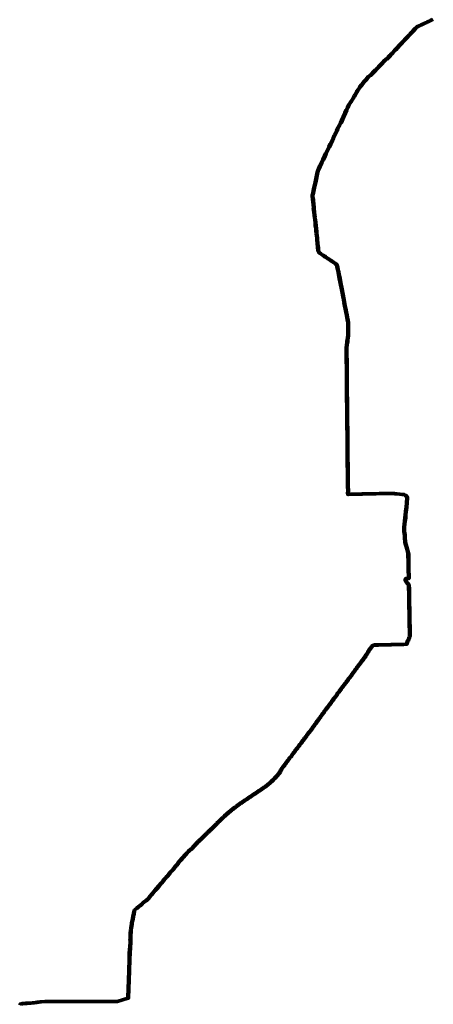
# Model space of a CAD drawing. Extents: x 73120 to 113741, y 434688 to 489241.
# Tile 5 of 256: x 92791 to 98516, y 448326 to 461965. Entities that reach past the tile are written whole.
import ezdxf

# ---------------------------------------------------------------- set-up
doc = ezdxf.new("R2010")
doc.units = 0
doc.header["$LTSCALE"] = 0.5
doc.layers.add('B-WE-OG-INFO_EIS VOORZORGSMAATREGEL-GV', color=7, linetype='Continuous', lineweight=70, true_color=0xfa194b)

msp = doc.modelspace()

# ---------------------------------------------------------------- linework, layer by layer
at = {"layer": 'B-WE-OG-INFO_EIS VOORZORGSMAATREGEL-GV', "flags": 128}
for points in [[(92791, 448326), (92791, 448326), (92797, 448331), (92798, 448331), (92804, 448334), (92804, 448334), (92808, 448336), (92808, 448336), (92811, 448337), (92812, 448337), (92816, 448338), (92821, 448339), (92822, 448339), (92830, 448341), (92831, 448341), (92837, 448341), (92869, 448344), (92869, 448344), (92882, 448345), (92888, 448345), (92888, 448345), (92916, 448347), (92916, 448347), (92943, 448349), (92969, 448351), (92988, 448353), (93010, 448356), (93017, 448358), (93017, 448358), (93029, 448359), (93053, 448362), (93053, 448362), (93073, 448364), (93074, 448364), (93087, 448364), (93091, 448365), (93141, 448370), (93142, 448370), (93297, 448371), (93297, 448371), (93310, 448371), (93352, 448371), (93390, 448371), (93390, 448371), (93478, 448371), (93478, 448371), (93492, 448370), (93893, 448371), (93893, 448371), (93902, 448370), (94082, 448369), (94082, 448369), (94109, 448369), (94116, 448369), (94142, 448369), (94287, 448415), (94288, 448419), (94300, 448789), (94304, 448952), (94304, 448956), (94304, 448957), (94308, 449035), (94318, 449184), (94318, 449199), (94318, 449202), (94318, 449203), (94317, 449211), (94317, 449211), (94318, 449239), (94318, 449239), (94319, 449264), (94320, 449294), (94320, 449294), (94321, 449302), (94322, 449318), (94322, 449318), (94325, 449345), (94326, 449362), (94327, 449374), (94328, 449383), (94328, 449383), (94337, 449439), (94337, 449440), (94337, 449442), (94340, 449455), (94340, 449455), (94344, 449474), (94346, 449486), (94346, 449486), (94356, 449539), (94358, 449549), (94358, 449549), (94361, 449561), (94361, 449565), (94361, 449565), (94364, 449578), (94371, 449619), (94371, 449619), (94373, 449624), (94373, 449626), (94387, 449644), (94388, 449645), (94410, 449663), (94411, 449663), (94415, 449666), (94415, 449667), (94419, 449670), (94431, 449680), (94455, 449700), (94455, 449700), (94484, 449724), (94509, 449745), (94509, 449745), (94538, 449770), (94568, 449795), (94589, 449820), (94589, 449820), (94609, 449843), (94609, 449843), (94611, 449846), (94629, 449868), (94645, 449887), (94646, 449887), (94659, 449903), (94686, 449935), (94686, 449935), (94713, 449966), (94748, 450008), (94748, 450008), (94779, 450045), (94816, 450089), (94817, 450090), (94819, 450092), (94826, 450100), (94827, 450102), (94827, 450102), (94860, 450141), (94860, 450141), (94891, 450177), (94919, 450210), (94939, 450234), (94956, 450254), (94956, 450254), (94982, 450285), (95009, 450318), (95009, 450318), (95032, 450345), (95032, 450345), (95050, 450366), (95076, 450396), (95076, 450396), (95107, 450431), (95107, 450431), (95127, 450452), (95135, 450460), (95135, 450460), (95144, 450468), (95144, 450468), (95146, 450470), (95146, 450470), (95149, 450472), (95149, 450473), (95151, 450474), (95152, 450474), (95154, 450476), (95155, 450476), (95161, 450479), (95161, 450479), (95162, 450479), (95164, 450480), (95166, 450481), (95168, 450482), (95169, 450483), (95170, 450485), (95172, 450486), (95173, 450488), (95174, 450489), (95178, 450493), (95180, 450496), (95180, 450496), (95183, 450500), (95183, 450500), (95186, 450503), (95186, 450503), (95189, 450507), (95189, 450507), (95192, 450511), (95192, 450511), (95195, 450515), (95195, 450515), (95199, 450519), (95199, 450519), (95202, 450522), (95202, 450522), (95205, 450526), (95205, 450526), (95209, 450530), (95209, 450530), (95212, 450534), (95212, 450534), (95215, 450537), (95215, 450537), (95219, 450541), (95219, 450541), (95222, 450545), (95222, 450545), (95226, 450548), (95226, 450548), (95229, 450552), (95229, 450552), (95233, 450556), (95233, 450556), (95236, 450559), (95236, 450559), (95240, 450563), (95240, 450563), (95243, 450566), (95243, 450566), (95247, 450570), (95247, 450570), (95250, 450573), (95250, 450573), (95254, 450577), (95257, 450580), (95257, 450580), (95261, 450584), (95264, 450587), (95268, 450591), (95272, 450594), (95272, 450594), (95275, 450598), (95275, 450598), (95279, 450601), (95279, 450601), (95282, 450604), (95286, 450608), (95290, 450611), (95293, 450615), (95293, 450615), (95297, 450618), (95300, 450622), (95304, 450625), (95304, 450625), (95307, 450629), (95311, 450632), (95315, 450636), (95318, 450639), (95322, 450643), (95325, 450646), (95325, 450646), (95329, 450650), (95329, 450650), (95333, 450653), (95336, 450657), (95340, 450660), (95340, 450660), (95343, 450664), (95343, 450664), (95347, 450667), (95351, 450671), (95351, 450671), (95354, 450674), (95358, 450678), (95361, 450681), (95361, 450681), (95365, 450685), (95369, 450688), (95372, 450692), (95376, 450695), (95376, 450695), (95379, 450699), (95383, 450702), (95387, 450706), (95390, 450709), (95394, 450713), (95394, 450713), (95397, 450716), (95401, 450720), (95405, 450723), (95408, 450727), (95412, 450730), (95415, 450734), (95415, 450734), (95419, 450737), (95422, 450741), (95422, 450741), (95426, 450744), (95430, 450748), (95433, 450751), (95437, 450755), (95440, 450758), (95444, 450761), (95444, 450761), (95447, 450765), (95447, 450765), (95451, 450768), (95455, 450772), (95455, 450772), (95458, 450775), (95462, 450779), (95462, 450779), (95465, 450782), (95469, 450786), (95472, 450789), (95476, 450793), (95476, 450793), (95479, 450796), (95479, 450796), (95483, 450800), (95487, 450803), (95490, 450806), (95494, 450810), (95496, 450812), (95496, 450812), (95509, 450825), (95510, 450826), (95511, 450827), (95513, 450828), (95514, 450830), (95516, 450832), (95516, 450832), (95516, 450833), (95517, 450834), (95517, 450834), (95518, 450836), (95519, 450836), (95520, 450837), (95520, 450837), (95521, 450839), (95521, 450839), (95522, 450839), (95531, 450848), (95531, 450848), (95534, 450851), (95538, 450855), (95542, 450859), (95546, 450863), (95550, 450867), (95550, 450867), (95555, 450871), (95559, 450875), (95559, 450875), (95563, 450879), (95567, 450883), (95572, 450888), (95572, 450888), (95576, 450892), (95580, 450896), (95584, 450900), (95584, 450900), (95589, 450904), (95593, 450908), (95597, 450912), (95597, 450912), (95602, 450917), (95610, 450925), (95610, 450925), (95615, 450929), (95619, 450933), (95619, 450933), (95624, 450937), (95628, 450941), (95628, 450941), (95632, 450945), (95637, 450949), (95637, 450949), (95646, 450957), (95650, 450961), (95650, 450961), (95655, 450965), (95655, 450965), (95659, 450969), (95659, 450969), (95664, 450973), (95668, 450977), (95668, 450977), (95673, 450981), (95673, 450981), (95677, 450985), (95682, 450989), (95682, 450989), (95687, 450993), (95691, 450996), (95691, 450996), (95696, 451000), (95700, 451004), (95700, 451004), (95705, 451008), (95710, 451012), (95710, 451012), (95714, 451016), (95719, 451019), (95719, 451019), (95724, 451023), (95728, 451027), (95728, 451027), (95733, 451031), (95738, 451034), (95738, 451035), (95742, 451038), (95747, 451042), (95747, 451042), (95752, 451046), (95757, 451049), (95757, 451049), (95761, 451053), (95766, 451057), (95766, 451057), (95771, 451060), (95776, 451064), (95781, 451068), (95785, 451071), (95790, 451075), (95795, 451078), (95800, 451082), (95800, 451082), (95805, 451085), (95810, 451089), (95814, 451093), (95814, 451093), (95819, 451096), (95819, 451096), (95824, 451100), (95829, 451103), (95829, 451103), (95834, 451106), (95839, 451110), (95839, 451110), (95844, 451113), (95844, 451113), (95849, 451117), (95854, 451120), (95854, 451120), (95859, 451124), (95864, 451127), (95864, 451127), (95869, 451130), (95874, 451134), (95879, 451137), (95879, 451137), (95884, 451140), (95889, 451144), (95889, 451144), (95894, 451147), (95899, 451150), (95899, 451150), (95904, 451154), (95909, 451157), (95909, 451157), (95914, 451160), (95919, 451164), (95919, 451164), (95924, 451167), (95929, 451170), (95933, 451174), (95934, 451174), (95939, 451177), (95943, 451180), (95944, 451180), (95949, 451184), (95953, 451187), (95954, 451187), (95959, 451190), (95963, 451194), (95968, 451197), (95968, 451197), (95973, 451200), (95978, 451204), (95978, 451204), (95988, 451210), (95993, 451214), (95993, 451214), (95998, 451217), (96003, 451221), (96003, 451221), (96013, 451227), (96018, 451231), (96018, 451231), (96028, 451237), (96033, 451241), (96033, 451241), (96038, 451244), (96043, 451247), (96048, 451251), (96048, 451251), (96053, 451254), (96058, 451257), (96063, 451261), (96063, 451261), (96068, 451264), (96073, 451267), (96078, 451271), (96078, 451271), (96083, 451274), (96088, 451277), (96088, 451277), (96093, 451281), (96098, 451284), (96098, 451284), (96103, 451287), (96103, 451287), (96108, 451291), (96113, 451294), (96113, 451294), (96118, 451297), (96123, 451301), (96123, 451301), (96128, 451304), (96133, 451307), (96138, 451311), (96143, 451314), (96143, 451314), (96148, 451317), (96153, 451321), (96158, 451324), (96158, 451324), (96163, 451327), (96168, 451331), (96172, 451334), (96177, 451338), (96182, 451341), (96182, 451341), (96187, 451345), (96192, 451348), (96197, 451352), (96201, 451356), (96201, 451356), (96206, 451359), (96211, 451363), (96211, 451363), (96215, 451367), (96220, 451370), (96220, 451370), (96225, 451374), (96229, 451378), (96229, 451378), (96234, 451382), (96238, 451386), (96243, 451389), (96247, 451393), (96252, 451397), (96252, 451397), (96256, 451401), (96260, 451405), (96265, 451409), (96265, 451409), (96269, 451413), (96274, 451417), (96278, 451421), (96278, 451421), (96282, 451425), (96287, 451430), (96291, 451434), (96295, 451438), (96299, 451442), (96303, 451446), (96308, 451450), (96312, 451454), (96316, 451459), (96320, 451463), (96320, 451463), (96324, 451467), (96328, 451472), (96332, 451476), (96336, 451480), (96340, 451485), (96340, 451485), (96344, 451489), (96348, 451494), (96352, 451498), (96352, 451498), (96356, 451503), (96360, 451507), (96363, 451512), (96363, 451512), (96368, 451517), (96368, 451517), (96372, 451522), (96380, 451531), (96383, 451535), (96391, 451545), (96397, 451559), (96397, 451560), (96397, 451561), (96403, 451575), (96403, 451576), (96403, 451576), (96404, 451576), (96404, 451577), (96404, 451578), (96405, 451578), (96411, 451585), (96416, 451593), (96422, 451601), (96428, 451609), (96434, 451617), (96434, 451617), (96440, 451625), (96446, 451633), (96452, 451641), (96458, 451649), (96464, 451657), (96464, 451657), (96470, 451665), (96475, 451673), (96475, 451673), (96481, 451681), (96481, 451681), (96487, 451689), (96487, 451689), (96494, 451697), (96499, 451705), (96505, 451713), (96505, 451713), (96511, 451721), (96511, 451721), (96517, 451729), (96523, 451737), (96523, 451737), (96529, 451745), (96529, 451745), (96535, 451753), (96535, 451753), (96542, 451761), (96548, 451769), (96553, 451777), (96554, 451777), (96578, 451809), (96578, 451809), (96584, 451817), (96596, 451833), (96601, 451841), (96601, 451841), (96607, 451849), (96612, 451856), (96613, 451857), (96615, 451858), (96620, 451865), (96620, 451865), (96625, 451873), (96631, 451881), (96631, 451881), (96637, 451889), (96643, 451897), (96643, 451897), (96649, 451904), (96649, 451905), (96654, 451912), (96654, 451912), (96659, 451919), (96665, 451926), (96671, 451934), (96677, 451941), (96677, 451941), (96682, 451949), (96688, 451956), (96691, 451960), (96694, 451964), (96694, 451964), (96697, 451968), (96703, 451976), (96708, 451984), (96709, 451984), (96714, 451991), (96714, 451991), (96720, 451999), (96726, 452007), (96730, 452012), (96732, 452015), (96732, 452015), (96736, 452020), (96739, 452024), (96739, 452024), (96742, 452028), (96746, 452033), (96749, 452036), (96749, 452036), (96754, 452043), (96757, 452047), (96757, 452047), (96763, 452055), (96763, 452055), (96769, 452063), (96775, 452071), (96781, 452079), (96786, 452086), (96786, 452086), (96792, 452095), (96792, 452095), (96798, 452103), (96799, 452103), (96805, 452111), (96805, 452111), (96811, 452119), (96817, 452126), (96817, 452126), (96819, 452130), (96819, 452130), (96822, 452134), (96824, 452136), (96824, 452137), (96826, 452139), (96828, 452142), (96828, 452142), (96830, 452144), (96831, 452146), (96832, 452146), (96833, 452148), (96833, 452148), (96839, 452155), (96842, 452160), (96842, 452160), (96845, 452164), (96849, 452170), (96849, 452170), (96856, 452179), (96862, 452187), (96867, 452195), (96867, 452195), (96873, 452204), (96879, 452212), (96879, 452212), (96885, 452220), (96885, 452220), (96891, 452228), (96891, 452228), (96896, 452235), (96896, 452235), (96899, 452239), (96901, 452243), (96901, 452243), (96905, 452247), (96905, 452247), (96910, 452255), (96913, 452259), (96913, 452259), (96916, 452263), (96916, 452263), (96919, 452267), (96921, 452270), (96921, 452270), (96924, 452274), (96930, 452282), (96930, 452282), (96933, 452287), (96933, 452287), (96939, 452295), (96945, 452303), (96945, 452303), (96951, 452312), (96957, 452320), (96957, 452320), (96962, 452327), (96962, 452327), (96968, 452335), (96972, 452341), (96972, 452341), (96978, 452349), (96978, 452349), (96984, 452356), (96990, 452365), (96996, 452373), (96996, 452373), (97001, 452381), (97001, 452381), (97007, 452388), (97013, 452396), (97013, 452396), (97019, 452404), (97019, 452404), (97025, 452412), (97030, 452420), (97030, 452420), (97032, 452422), (97034, 452424), (97037, 452429), (97037, 452429), (97043, 452437), (97046, 452441), (97046, 452441), (97049, 452445), (97051, 452447), (97055, 452453), (97055, 452453), (97062, 452461), (97062, 452461), (97067, 452469), (97068, 452469), (97074, 452477), (97080, 452485), (97085, 452492), (97085, 452492), (97090, 452500), (97094, 452504), (97094, 452504), (97097, 452509), (97103, 452517), (97109, 452525), (97115, 452533), (97115, 452533), (97121, 452540), (97121, 452540), (97123, 452544), (97126, 452548), (97126, 452548), (97129, 452552), (97129, 452552), (97132, 452556), (97135, 452561), (97135, 452561), (97141, 452569), (97147, 452577), (97147, 452577), (97154, 452585), (97159, 452593), (97166, 452601), (97171, 452609), (97177, 452617), (97177, 452617), (97183, 452625), (97189, 452634), (97189, 452634), (97202, 452651), (97202, 452651), (97209, 452660), (97215, 452669), (97215, 452669), (97222, 452677), (97229, 452687), (97229, 452687), (97236, 452696), (97236, 452696), (97243, 452705), (97243, 452705), (97250, 452714), (97256, 452723), (97263, 452732), (97263, 452732), (97269, 452740), (97275, 452748), (97281, 452756), (97281, 452756), (97287, 452764), (97293, 452772), (97299, 452780), (97299, 452780), (97305, 452789), (97305, 452789), (97312, 452798), (97312, 452798), (97318, 452805), (97323, 452813), (97323, 452813), (97329, 452821), (97329, 452821), (97335, 452828), (97340, 452835), (97340, 452835), (97346, 452843), (97352, 452851), (97355, 452855), (97355, 452855), (97358, 452858), (97363, 452866), (97369, 452873), (97374, 452880), (97374, 452880), (97379, 452888), (97379, 452888), (97413, 452935), (97413, 452935), (97419, 452942), (97425, 452950), (97425, 452950), (97428, 452954), (97431, 452958), (97431, 452958), (97436, 452966), (97436, 452966), (97442, 452974), (97448, 452982), (97454, 452990), (97454, 452990), (97460, 452997), (97460, 452997), (97465, 453005), (97471, 453013), (97477, 453020), (97484, 453030), (97487, 453034), (97487, 453034), (97491, 453040), (97491, 453040), (97498, 453048), (97504, 453057), (97507, 453061), (97511, 453066), (97511, 453066), (97514, 453070), (97514, 453070), (97518, 453075), (97521, 453079), (97521, 453079), (97524, 453084), (97524, 453084), (97528, 453089), (97528, 453089), (97533, 453094), (97536, 453099), (97540, 453105), (97540, 453105), (97544, 453110), (97548, 453115), (97551, 453120), (97551, 453120), (97555, 453125), (97559, 453130), (97563, 453135), (97566, 453140), (97570, 453145), (97570, 453146), (97574, 453151), (97577, 453156), (97580, 453161), (97584, 453166), (97587, 453172), (97587, 453172), (97591, 453177), (97595, 453184), (97599, 453190), (97602, 453196), (97605, 453202), (97608, 453207), (97608, 453208), (97611, 453212), (97615, 453220), (97616, 453220), (97619, 453225), (97623, 453231), (97623, 453231), (97626, 453236), (97626, 453237), (97630, 453242), (97630, 453242), (97633, 453247), (97638, 453254), (97638, 453254), (97642, 453259), (97647, 453266), (97647, 453266), (97650, 453271), (97650, 453271), (97654, 453275), (97657, 453279), (97661, 453284), (97661, 453285), (97668, 453292), (97669, 453293), (97671, 453295), (97672, 453296), (97677, 453299), (97678, 453299), (97682, 453301), (97682, 453301), (97686, 453303), (97686, 453303), (97690, 453305), (97690, 453305), (97695, 453307), (97696, 453307), (97701, 453308), (97702, 453308), (97750, 453308), (97751, 453308), (97754, 453308), (97782, 453309), (97814, 453310), (97814, 453310), (97841, 453311), (97863, 453311), (97897, 453312), (97897, 453312), (97934, 453313), (97970, 453314), (98000, 453315), (98000, 453315), (98003, 453315), (98032, 453316), (98032, 453316), (98065, 453317), (98065, 453317), (98104, 453317), (98138, 453318), (98139, 453318), (98141, 453318), (98143, 453319), (98145, 453323), (98151, 453340), (98151, 453340), (98161, 453364), (98162, 453364), (98169, 453382), (98176, 453397), (98178, 453404), (98178, 453404), (98183, 453417), (98186, 453425), (98187, 453429), (98187, 453443), (98187, 453477), (98186, 453513), (98184, 453563), (98184, 453563), (98183, 453619), (98183, 453619), (98182, 453662), (98182, 453717), (98182, 453717), (98182, 453772), (98181, 453781), (98181, 453781), (98180, 453813), (98180, 453813), (98179, 453862), (98178, 453921), (98177, 453975), (98177, 453975), (98176, 454020), (98175, 454084), (98174, 454120), (98174, 454120), (98174, 454121), (98174, 454123), (98174, 454124), (98174, 454125), (98174, 454125), (98174, 454126), (98173, 454128), (98173, 454130), (98172, 454131), (98171, 454134), (98171, 454136), (98170, 454137), (98169, 454138), (98169, 454139), (98168, 454140), (98168, 454141), (98167, 454142), (98166, 454143), (98165, 454145), (98163, 454147), (98163, 454147), (98160, 454150), (98157, 454153), (98157, 454153), (98155, 454156), (98155, 454156), (98151, 454160), (98149, 454162), (98148, 454163), (98148, 454163), (98147, 454164), (98146, 454165), (98145, 454166), (98144, 454168), (98143, 454169), (98143, 454169), (98142, 454170), (98140, 454172), (98140, 454172), (98139, 454173), (98139, 454173), (98138, 454175), (98137, 454175), (98137, 454176), (98137, 454176), (98136, 454177), (98136, 454177), (98135, 454178), (98135, 454178), (98134, 454180), (98134, 454180), (98134, 454181), (98134, 454181), (98133, 454182), (98133, 454183), (98133, 454184), (98132, 454185), (98131, 454187), (98131, 454188), (98131, 454188), (98131, 454189), (98130, 454190), (98130, 454190), (98130, 454192), (98130, 454192), (98130, 454193), (98129, 454194), (98129, 454195), (98129, 454196), (98129, 454197), (98129, 454198), (98129, 454201), (98129, 454206), (98129, 454207), (98129, 454207), (98129, 454214), (98129, 454214), (98129, 454215), (98129, 454216), (98129, 454217), (98129, 454217), (98129, 454218), (98129, 454218), (98129, 454218), (98129, 454219), (98129, 454220), (98130, 454220), (98130, 454221), (98130, 454222), (98131, 454223), (98131, 454223), (98132, 454224), (98132, 454224), (98133, 454225), (98133, 454225), (98134, 454226), (98135, 454226), (98136, 454227), (98137, 454227), (98137, 454227), (98138, 454228), (98139, 454228), (98140, 454228), (98140, 454228), (98141, 454228), (98141, 454228), (98142, 454228), (98144, 454228), (98150, 454228), (98154, 454228), (98155, 454228), (98158, 454228), (98162, 454229), (98164, 454229), (98164, 454229), (98168, 454229), (98168, 454229), (98170, 454229), (98171, 454229), (98171, 454229), (98171, 454229), (98171, 454229), (98172, 454229), (98172, 454230), (98172, 454230), (98172, 454230), (98172, 454231), (98172, 454231), (98172, 454231), (98172, 454231), (98172, 454233), (98172, 454233), (98171, 454258), (98171, 454270), (98171, 454271), (98171, 454286), (98171, 454289), (98171, 454289), (98170, 454308), (98170, 454308), (98170, 454312), (98170, 454348), (98169, 454387), (98167, 454426), (98167, 454426), (98167, 454482), (98166, 454526), (98166, 454526), (98166, 454546), (98166, 454561), (98165, 454578), (98156, 454612), (98153, 454622), (98153, 454622), (98152, 454626), (98152, 454626), (98141, 454661), (98141, 454661), (98132, 454691), (98132, 454691), (98123, 454725), (98123, 454726), (98123, 454729), (98123, 454729), (98122, 454734), (98122, 454735), (98121, 454757), (98120, 454762), (98119, 454763), (98119, 454771), (98118, 454779), (98118, 454779), (98117, 454811), (98117, 454816), (98116, 454820), (98116, 454821), (98116, 454826), (98115, 454832), (98115, 454832), (98113, 454852), (98110, 454875), (98110, 454876), (98108, 454901), (98108, 454901), (98110, 454936), (98110, 454937), (98114, 454976), (98119, 455018), (98124, 455068), (98128, 455105), (98128, 455105), (98133, 455151), (98139, 455214), (98139, 455214), (98146, 455275), (98151, 455337), (98151, 455339), (98149, 455344), (98147, 455350), (98147, 455353), (98144, 455357), (98141, 455362), (98139, 455364), (98136, 455367), (98136, 455367), (98133, 455370), (98111, 455381), (98109, 455381), (98086, 455383), (98086, 455383), (98051, 455387), (98051, 455387), (98009, 455391), (98006, 455392), (98006, 455392), (97990, 455393), (97990, 455393), (97983, 455394), (97983, 455394), (97977, 455395), (97928, 455397), (97892, 455396), (97857, 455396), (97857, 455396), (97817, 455396), (97808, 455396), (97804, 455395), (97804, 455395), (97799, 455395), (97796, 455395), (97796, 455395), (97790, 455395), (97770, 455395), (97725, 455393), (97725, 455393), (97717, 455393), (97678, 455392), (97644, 455392), (97644, 455392), (97592, 455391), (97587, 455391), (97587, 455391), (97558, 455391), (97531, 455390), (97531, 455390), (97491, 455389), (97491, 455389), (97460, 455389), (97455, 455388), (97455, 455388), (97396, 455387), (97396, 455387), (97361, 455387), (97339, 455385), (97338, 455385), (97336, 455385), (97334, 455387), (97333, 455388), (97331, 455390), (97331, 455391), (97331, 455393), (97331, 455394), (97330, 455396), (97330, 455398), (97330, 455405), (97330, 455406), (97330, 455422), (97331, 455422), (97331, 455424), (97331, 455427), (97331, 455428), (97331, 455432), (97332, 455439), (97332, 455455), (97330, 455486), (97330, 455487), (97329, 455528), (97329, 455528), (97329, 455574), (97328, 455636), (97328, 455636), (97328, 455684), (97327, 455737), (97326, 455778), (97326, 455778), (97326, 455811), (97325, 455865), (97325, 455904), (97324, 455939), (97324, 455939), (97324, 455945), (97324, 455981), (97324, 456047), (97323, 456111), (97323, 456111), (97323, 456166), (97322, 456243), (97321, 456308), (97321, 456308), (97321, 456367), (97321, 456367), (97320, 456422), (97320, 456422), (97320, 456475), (97320, 456483), (97320, 456483), (97320, 456497), (97320, 456510), (97320, 456510), (97319, 456529), (97319, 456563), (97319, 456563), (97318, 456599), (97318, 456647), (97318, 456647), (97317, 456681), (97317, 456720), (97317, 456720), (97316, 456763), (97316, 456763), (97316, 456795), (97316, 456826), (97315, 456846), (97315, 456846), (97315, 456885), (97315, 456942), (97314, 456990), (97314, 456991), (97314, 456997), (97314, 457006), (97314, 457016), (97314, 457016), (97314, 457048), (97314, 457083), (97313, 457123), (97313, 457123), (97313, 457154), (97313, 457154), (97313, 457182), (97312, 457216), (97312, 457259), (97312, 457259), (97311, 457305), (97311, 457305), (97311, 457357), (97310, 457368), (97310, 457368), (97310, 457387), (97310, 457408), (97310, 457408), (97310, 457428), (97310, 457429), (97311, 457432), (97311, 457437), (97311, 457438), (97313, 457444), (97314, 457453), (97314, 457453), (97316, 457466), (97319, 457485), (97321, 457507), (97321, 457507), (97325, 457532), (97329, 457559), (97329, 457559), (97334, 457588), (97334, 457593), (97334, 457607), (97333, 457635), (97333, 457635), (97333, 457640), (97333, 457640), (97333, 457646), (97333, 457656), (97333, 457656), (97333, 457667), (97333, 457674), (97333, 457680), (97333, 457680), (97332, 457707), (97332, 457708), (97333, 457715), (97333, 457730), (97333, 457757), (97333, 457757), (97333, 457758), (97332, 457774), (97329, 457790), (97326, 457808), (97323, 457821), (97323, 457821), (97321, 457833), (97319, 457841), (97319, 457841), (97313, 457872), (97306, 457911), (97306, 457911), (97301, 457937), (97288, 458001), (97288, 458001), (97279, 458049), (97273, 458083), (97272, 458086), (97272, 458087), (97268, 458107), (97244, 458228), (97244, 458228), (97227, 458317), (97215, 458378), (97203, 458438), (97203, 458438), (97193, 458491), (97191, 458502), (97191, 458502), (97187, 458524), (97183, 458545), (97182, 458552), (97180, 458556), (97180, 458556), (97178, 458560), (97176, 458564), (97174, 458566), (97171, 458571), (97167, 458574), (97161, 458579), (97161, 458579), (97157, 458582), (97148, 458589), (97129, 458601), (97129, 458601), (97109, 458615), (97102, 458620), (97102, 458620), (97081, 458634), (97081, 458634), (97062, 458647), (97053, 458653), (97053, 458653), (97037, 458663), (97017, 458677), (97017, 458677), (97007, 458684), (96984, 458700), (96984, 458700), (96955, 458720), (96946, 458726), (96946, 458726), (96936, 458734), (96935, 458735), (96930, 458740), (96930, 458741), (96927, 458745), (96925, 458748), (96924, 458749), (96921, 458758), (96921, 458759), (96920, 458762), (96920, 458763), (96919, 458766), (96918, 458772), (96918, 458772), (96918, 458781), (96915, 458802), (96913, 458826), (96913, 458827), (96910, 458857), (96909, 458862), (96909, 458862), (96909, 458868), (96908, 458878), (96905, 458906), (96902, 458936), (96902, 458936), (96898, 458972), (96898, 458972), (96896, 459000), (96892, 459036), (96888, 459070), (96888, 459070), (96883, 459110), (96883, 459110), (96879, 459153), (96875, 459186), (96875, 459186), (96871, 459225), (96871, 459225), (96868, 459255), (96868, 459255), (96864, 459297), (96855, 459352), (96855, 459353), (96857, 459365), (96857, 459367), (96857, 459367), (96857, 459378), (96857, 459378), (96855, 459389), (96855, 459389), (96854, 459399), (96854, 459400), (96854, 459401), (96852, 459416), (96850, 459439), (96849, 459443), (96849, 459443), (96848, 459457), (96846, 459469), (96846, 459469), (96846, 459473), (96844, 459486), (96844, 459486), (96844, 459491), (96841, 459512), (96841, 459512), (96841, 459516), (96840, 459521), (96840, 459521), (96840, 459526), (96840, 459526), (96840, 459530), (96840, 459531), (96841, 459532), (96841, 459532), (96841, 459536), (96841, 459536), (96847, 459563), (96848, 459567), (96848, 459567), (96854, 459593), (96864, 459639), (96864, 459639), (96872, 459675), (96880, 459713), (96890, 459758), (96890, 459758), (96901, 459808), (96910, 459854), (96910, 459854), (96921, 459893), (96922, 459894), (96926, 459903), (96942, 459938), (96942, 459938), (96965, 459985), (96987, 460030), (97010, 460079), (97010, 460079), (97026, 460112), (97026, 460112), (97047, 460155), (97069, 460202), (97089, 460246), (97089, 460246), (97112, 460293), (97128, 460326), (97128, 460326), (97146, 460363), (97166, 460406), (97166, 460406), (97170, 460414), (97170, 460414), (97175, 460424), (97188, 460458), (97188, 460459), (97195, 460472), (97195, 460472), (97204, 460489), (97211, 460504), (97211, 460505), (97230, 460536), (97244, 460568), (97268, 460621), (97268, 460621), (97291, 460672), (97291, 460673), (97311, 460716), (97327, 460750), (97345, 460789), (97346, 460790), (97370, 460829), (97370, 460829), (97391, 460861), (97391, 460861), (97408, 460887), (97415, 460901), (97415, 460901), (97423, 460913), (97429, 460925), (97429, 460925), (97440, 460942), (97440, 460942), (97455, 460968), (97474, 460999), (97474, 460999), (97494, 461033), (97494, 461033), (97501, 461041), (97501, 461041), (97505, 461046), (97510, 461052), (97510, 461052), (97517, 461061), (97517, 461061), (97537, 461085), (97565, 461118), (97586, 461143), (97590, 461149), (97590, 461149), (97613, 461176), (97614, 461177), (97639, 461196), (97657, 461211), (97689, 461245), (97689, 461245), (97713, 461269), (97713, 461269), (97719, 461275), (97730, 461286), (97730, 461286), (97743, 461299), (97760, 461317), (97775, 461333), (97775, 461333), (97796, 461355), (97796, 461355), (97810, 461369), (97811, 461369), (97812, 461371), (97835, 461397), (97836, 461397), (97842, 461403), (97848, 461408), (97852, 461416), (97853, 461418), (97855, 461418), (97863, 461421), (97870, 461424), (97876, 461430), (97893, 461449), (97893, 461449), (97916, 461473), (97916, 461473), (97935, 461494), (97965, 461525), (97965, 461525), (97994, 461556), (97994, 461556), (98017, 461580), (98045, 461611), (98068, 461636), (98068, 461636), (98103, 461674), (98103, 461674), (98131, 461703), (98153, 461726), (98177, 461752), (98181, 461757), (98181, 461757), (98198, 461775), (98198, 461775), (98217, 461795), (98217, 461795), (98239, 461818), (98267, 461849), (98268, 461849), (98298, 461873), (98299, 461873), (98336, 461891), (98336, 461891), (98349, 461897), (98379, 461911), (98379, 461911), (98406, 461924), (98422, 461932), (98422, 461932), (98435, 461938), (98435, 461938), (98463, 461951), (98483, 461961), (98503, 461971)], [(98516, 461966), (98507, 461962), (98488, 461952), (98488, 461952), (98467, 461942), (98467, 461942), (98439, 461929), (98426, 461923), (98410, 461915), (98410, 461915), (98383, 461902), (98354, 461888), (98354, 461888), (98340, 461882), (98303, 461865), (98274, 461842), (98247, 461811), (98247, 461811), (98224, 461788), (98206, 461769), (98189, 461750), (98184, 461745), (98184, 461745), (98160, 461720), (98160, 461719), (98138, 461696), (98138, 461696), (98110, 461667), (98075, 461629), (98053, 461605), (98053, 461605), (98024, 461573), (98024, 461573), (98001, 461549), (97972, 461518), (97943, 461487), (97943, 461487), (97923, 461466), (97900, 461442), (97884, 461423), (97884, 461423), (97877, 461416), (97875, 461415), (97866, 461412), (97866, 461412), (97860, 461410), (97856, 461403), (97855, 461402), (97849, 461396), (97849, 461395), (97842, 461390), (97820, 461365), (97819, 461365), (97818, 461363), (97803, 461348), (97782, 461326), (97768, 461310), (97768, 461310), (97750, 461292), (97750, 461292), (97737, 461279), (97726, 461268), (97726, 461268), (97720, 461262), (97696, 461238), (97665, 461204), (97664, 461204), (97645, 461188), (97645, 461188), (97620, 461169), (97598, 461143), (97594, 461137), (97594, 461137), (97573, 461112), (97545, 461078), (97545, 461078), (97525, 461055), (97518, 461046), (97513, 461039), (97513, 461039), (97509, 461035), (97502, 461027), (97482, 460994), (97464, 460962), (97464, 460962), (97448, 460937), (97438, 460920), (97431, 460908), (97431, 460908), (97424, 460896), (97417, 460882), (97416, 460881), (97399, 460856), (97379, 460824), (97354, 460785), (97336, 460746), (97336, 460746), (97320, 460711), (97300, 460668), (97277, 460617), (97253, 460564), (97253, 460564), (97239, 460531), (97238, 460531), (97220, 460500), (97213, 460484), (97213, 460484), (97203, 460467), (97197, 460455), (97185, 460420), (97184, 460420), (97179, 460409), (97175, 460402), (97155, 460358), (97155, 460358), (97137, 460322), (97121, 460289), (97121, 460289), (97099, 460241), (97078, 460198), (97078, 460198), (97056, 460151), (97056, 460151), (97035, 460108), (97019, 460074), (96996, 460025), (96996, 460025), (96974, 459980), (96974, 459980), (96951, 459933), (96935, 459898), (96935, 459898), (96931, 459890), (96920, 459851), (96911, 459806), (96911, 459806), (96900, 459756), (96890, 459711), (96890, 459711), (96882, 459673), (96882, 459673), (96874, 459637), (96863, 459591), (96863, 459590), (96858, 459565), (96857, 459561), (96857, 459561), (96851, 459534), (96851, 459532), (96851, 459531), (96850, 459530), (96850, 459526), (96850, 459522), (96851, 459517), (96851, 459517), (96851, 459513), (96854, 459492), (96854, 459492), (96854, 459488), (96856, 459474), (96856, 459474), (96856, 459470), (96858, 459458), (96859, 459444), (96860, 459441), (96860, 459440), (96862, 459417), (96862, 459417), (96864, 459402), (96864, 459401), (96864, 459400), (96865, 459390), (96866, 459380), (96867, 459379), (96867, 459368), (96867, 459365), (96867, 459364), (96865, 459352), (96874, 459299), (96874, 459298), (96878, 459256), (96881, 459226), (96885, 459187), (96889, 459154), (96889, 459154), (96893, 459112), (96898, 459071), (96902, 459037), (96902, 459037), (96906, 459001), (96906, 459001), (96908, 458973), (96912, 458937), (96915, 458907), (96915, 458907), (96918, 458879), (96918, 458879), (96919, 458869), (96919, 458869), (96919, 458863), (96920, 458858), (96920, 458858), (96923, 458828), (96925, 458804), (96928, 458782), (96928, 458782), (96928, 458773), (96929, 458767), (96929, 458767), (96929, 458764), (96930, 458761), (96933, 458754), (96935, 458751), (96935, 458751), (96938, 458746), (96942, 458742), (96952, 458734), (96961, 458728), (96990, 458708), (97013, 458692), (97013, 458692), (97023, 458686), (97043, 458672), (97058, 458661), (97067, 458655), (97067, 458655), (97087, 458642), (97107, 458628), (97115, 458624), (97115, 458623), (97135, 458610), (97153, 458597), (97154, 458597), (97163, 458590), (97163, 458590), (97168, 458587), (97174, 458582), (97174, 458582), (97178, 458578), (97179, 458577), (97182, 458572), (97182, 458572), (97184, 458569), (97185, 458569), (97187, 458565), (97187, 458565), (97189, 458560), (97191, 458556), (97191, 458555), (97193, 458547), (97193, 458547), (97197, 458526), (97197, 458526), (97201, 458504), (97203, 458493), (97203, 458492), (97213, 458440), (97225, 458379), (97237, 458319), (97237, 458319), (97254, 458230), (97278, 458109), (97278, 458109), (97281, 458089), (97282, 458085), (97282, 458085), (97289, 458051), (97289, 458051), (97298, 458003), (97311, 457939), (97311, 457939), (97316, 457913), (97323, 457874), (97323, 457874), (97329, 457843), (97330, 457835), (97330, 457835), (97333, 457823), (97335, 457810), (97336, 457810), (97339, 457792), (97339, 457792), (97342, 457775), (97342, 457775), (97343, 457759), (97343, 457759), (97343, 457757), (97343, 457729), (97343, 457729), (97343, 457714), (97343, 457714), (97342, 457707), (97343, 457680), (97343, 457675), (97343, 457675), (97343, 457667), (97343, 457667), (97343, 457656), (97343, 457646), (97343, 457646), (97343, 457640), (97343, 457635), (97344, 457607), (97344, 457607), (97344, 457593), (97344, 457593), (97343, 457588), (97343, 457587), (97339, 457558), (97335, 457530), (97335, 457530), (97331, 457505), (97328, 457483), (97328, 457483), (97326, 457465), (97326, 457465), (97324, 457451), (97323, 457443), (97323, 457443), (97321, 457436), (97321, 457431), (97321, 457431), (97320, 457428), (97320, 457408), (97320, 457387), (97320, 457387), (97320, 457368), (97321, 457357), (97321, 457357), (97321, 457305), (97322, 457259), (97322, 457216), (97322, 457216), (97323, 457182), (97323, 457182), (97323, 457154), (97323, 457123), (97323, 457083), (97323, 457083), (97324, 457048), (97324, 457048), (97324, 457016), (97324, 457006), (97324, 457006), (97324, 456996), (97324, 456996), (97324, 456990), (97325, 456942), (97325, 456942), (97325, 456885), (97325, 456846), (97326, 456826), (97326, 456826), (97326, 456795), (97326, 456763), (97327, 456720), (97327, 456681), (97327, 456681), (97328, 456647), (97328, 456599), (97328, 456599), (97328, 456563), (97329, 456529), (97330, 456510), (97330, 456497), (97330, 456497), (97330, 456483), (97330, 456476), (97330, 456475), (97330, 456422), (97330, 456367), (97331, 456308), (97332, 456244), (97333, 456166), (97333, 456166), (97333, 456111), (97334, 456048), (97334, 456048), (97334, 455981), (97334, 455981), (97334, 455945), (97334, 455945), (97334, 455939), (97335, 455905), (97335, 455904), (97335, 455865), (97335, 455865), (97336, 455812), (97336, 455812), (97336, 455778), (97337, 455737), (97337, 455737), (97338, 455685), (97338, 455685), (97338, 455636), (97339, 455574), (97339, 455574), (97339, 455528), (97340, 455487), (97341, 455455), (97341, 455455), (97342, 455438), (97342, 455438), (97341, 455431), (97341, 455431), (97341, 455427), (97341, 455424), (97341, 455424), (97340, 455421), (97340, 455405), (97340, 455399), (97340, 455399), (97340, 455396), (97340, 455396), (97341, 455395), (97360, 455397), (97360, 455397), (97396, 455397), (97455, 455398), (97460, 455399), (97460, 455399), (97491, 455399), (97531, 455400), (97558, 455401), (97558, 455401), (97587, 455401), (97592, 455401), (97592, 455401), (97644, 455402), (97678, 455402), (97678, 455402), (97717, 455403), (97717, 455403), (97725, 455403), (97770, 455405), (97770, 455405), (97790, 455405), (97790, 455405), (97796, 455405), (97799, 455405), (97799, 455405), (97804, 455405), (97807, 455405), (97807, 455405), (97816, 455406), (97816, 455406), (97857, 455406), (97892, 455406), (97892, 455406), (97928, 455407), (97928, 455407), (97978, 455405), (97979, 455405), (97985, 455404), (97991, 455403), (98007, 455401), (98010, 455401), (98010, 455401), (98052, 455396), (98087, 455393), (98111, 455391), (98112, 455391), (98115, 455390), (98115, 455390), (98138, 455379), (98140, 455378), (98143, 455374), (98146, 455371), (98146, 455371), (98149, 455368), (98149, 455368), (98152, 455363), (98153, 455363), (98156, 455357), (98156, 455356), (98157, 455354), (98157, 455354), (98159, 455347), (98159, 455347), (98160, 455342), (98161, 455341), (98161, 455338), (98161, 455337), (98156, 455275), (98156, 455274), (98149, 455213), (98143, 455150), (98143, 455150), (98138, 455104), (98134, 455067), (98134, 455067), (98129, 455017), (98124, 454975), (98124, 454975), (98119, 454936), (98118, 454901), (98120, 454877), (98123, 454853), (98123, 454853), (98125, 454833), (98126, 454827), (98126, 454826), (98126, 454821), (98127, 454817), (98127, 454817), (98127, 454811), (98127, 454811), (98128, 454779), (98129, 454772), (98129, 454771), (98129, 454764), (98131, 454759), (98131, 454758), (98132, 454735), (98133, 454730), (98133, 454727), (98142, 454694), (98151, 454664), (98161, 454629), (98163, 454625), (98166, 454615), (98166, 454615), (98175, 454580), (98175, 454578), (98176, 454561), (98176, 454561), (98176, 454546), (98176, 454546), (98176, 454526), (98177, 454482), (98177, 454482), (98177, 454426), (98179, 454387), (98179, 454387), (98180, 454348), (98180, 454348), (98180, 454312), (98180, 454312), (98180, 454308), (98181, 454289), (98181, 454286), (98181, 454286), (98181, 454271), (98181, 454259), (98181, 454259), (98182, 454233), (98182, 454233), (98182, 454233), (98182, 454233), (98182, 454231), (98182, 454230), (98182, 454230), (98182, 454229), (98182, 454229), (98182, 454228), (98182, 454227), (98181, 454226), (98181, 454225), (98180, 454224), (98180, 454223), (98178, 454222), (98178, 454222), (98177, 454221), (98176, 454220), (98176, 454220), (98175, 454220), (98174, 454219), (98173, 454219), (98172, 454219), (98172, 454219), (98170, 454219), (98170, 454219), (98168, 454219), (98165, 454219), (98163, 454219), (98163, 454219), (98158, 454218), (98158, 454218), (98155, 454218), (98150, 454218), (98150, 454218), (98145, 454218), (98145, 454218), (98142, 454218), (98142, 454218), (98141, 454218), (98141, 454218), (98140, 454218), (98140, 454218), (98140, 454218), (98140, 454217), (98139, 454217), (98139, 454217), (98139, 454217), (98139, 454217), (98139, 454217), (98139, 454217), (98139, 454216), (98139, 454216), (98139, 454216), (98139, 454215), (98139, 454214), (98139, 454207), (98139, 454206), (98139, 454206), (98139, 454201), (98139, 454201), (98139, 454198), (98139, 454197), (98139, 454195), (98140, 454194), (98140, 454193), (98140, 454192), (98141, 454191), (98142, 454189), (98142, 454189), (98142, 454187), (98142, 454187), (98143, 454186), (98143, 454185), (98143, 454184), (98144, 454183), (98144, 454182), (98145, 454181), (98146, 454181), (98146, 454180), (98147, 454179), (98149, 454177), (98150, 454176), (98151, 454174), (98153, 454173), (98153, 454173), (98154, 454171), (98155, 454170), (98155, 454170), (98156, 454169), (98156, 454169), (98158, 454166), (98158, 454166), (98162, 454162), (98165, 454159), (98167, 454156), (98168, 454156), (98170, 454154), (98172, 454152), (98172, 454152), (98174, 454150), (98174, 454149), (98175, 454148), (98175, 454148), (98176, 454147), (98176, 454146), (98177, 454145), (98177, 454145), (98177, 454144), (98178, 454144), (98178, 454143), (98178, 454143), (98179, 454141), (98179, 454141), (98180, 454140), (98180, 454139), (98181, 454137), (98181, 454137), (98182, 454135), (98182, 454135), (98182, 454133), (98182, 454133), (98183, 454131), (98183, 454131), (98184, 454128), (98184, 454128), (98184, 454127), (98184, 454125), (98184, 454125), (98184, 454123), (98184, 454123), (98184, 454121), (98184, 454121), (98184, 454120), (98185, 454084), (98185, 454084), (98186, 454020), (98187, 453975), (98188, 453921), (98189, 453862), (98189, 453862), (98190, 453813), (98191, 453782), (98192, 453773), (98192, 453773), (98192, 453717), (98192, 453662), (98192, 453662), (98193, 453620), (98194, 453564), (98196, 453513), (98196, 453513), (98197, 453477), (98197, 453477), (98197, 453443), (98197, 453443), (98197, 453428), (98197, 453428), (98196, 453423), (98196, 453422), (98193, 453413), (98193, 453413), (98187, 453401), (98185, 453394), (98185, 453393), (98178, 453378), (98178, 453378), (98171, 453360), (98161, 453336), (98154, 453319), (98154, 453319), (98152, 453313), (98150, 453312), (98149, 453311), (98148, 453310), (98144, 453309), (98142, 453308), (98139, 453308), (98104, 453307), (98104, 453307), (98066, 453307), (98032, 453306), (98004, 453305), (98004, 453305), (98000, 453305), (97970, 453304), (97970, 453304), (97934, 453303), (97934, 453303), (97897, 453302), (97864, 453301), (97841, 453301), (97841, 453301), (97814, 453300), (97782, 453299), (97782, 453299), (97754, 453298), (97754, 453298), (97750, 453298), (97702, 453298), (97698, 453297), (97694, 453296), (97690, 453294), (97686, 453292), (97682, 453290), (97677, 453287), (97675, 453286), (97669, 453278), (97665, 453273), (97665, 453273), (97661, 453269), (97661, 453269), (97658, 453265), (97655, 453261), (97650, 453253), (97650, 453253), (97646, 453248), (97641, 453241), (97641, 453241), (97638, 453236), (97634, 453231), (97631, 453226), (97628, 453220), (97628, 453220), (97624, 453214), (97620, 453207), (97617, 453202), (97614, 453197), (97614, 453197), (97611, 453191), (97611, 453191), (97607, 453185), (97607, 453185), (97603, 453179), (97603, 453179), (97599, 453172), (97599, 453172), (97596, 453166), (97592, 453161), (97592, 453161), (97589, 453155), (97589, 453155), (97586, 453150), (97585, 453150), (97582, 453145), (97582, 453145), (97578, 453140), (97575, 453134), (97574, 453134), (97571, 453129), (97571, 453129), (97567, 453124), (97567, 453124), (97563, 453119), (97560, 453114), (97556, 453109), (97556, 453109), (97552, 453104), (97552, 453104), (97548, 453099), (97544, 453094), (97544, 453094), (97541, 453088), (97540, 453088), (97536, 453083), (97532, 453078), (97529, 453073), (97526, 453069), (97525, 453069), (97522, 453064), (97519, 453060), (97515, 453055), (97515, 453055), (97512, 453051), (97512, 453051), (97506, 453042), (97499, 453034), (97495, 453028), (97492, 453024), (97492, 453024), (97485, 453014), (97485, 453014), (97479, 453007), (97479, 453007), (97473, 452999), (97467, 452991), (97462, 452984), (97456, 452976), (97456, 452976), (97450, 452968), (97450, 452968), (97445, 452960), (97439, 452952), (97436, 452948), (97436, 452948), (97433, 452944), (97427, 452937), (97427, 452936), (97421, 452929), (97388, 452882), (97382, 452875), (97377, 452868), (97377, 452868), (97371, 452860), (97371, 452860), (97366, 452852), (97366, 452852), (97363, 452849), (97360, 452845), (97360, 452845), (97354, 452837), (97354, 452837), (97348, 452829), (97343, 452822), (97343, 452822), (97337, 452814), (97331, 452807), (97326, 452799), (97326, 452799), (97320, 452792), (97314, 452783), (97307, 452774), (97301, 452766), (97301, 452766), (97295, 452758), (97295, 452758), (97289, 452750), (97283, 452742), (97283, 452742), (97277, 452734), (97271, 452726), (97264, 452717), (97264, 452717), (97257, 452708), (97257, 452708), (97250, 452699), (97244, 452690), (97237, 452681), (97230, 452671), (97230, 452671), (97223, 452663), (97216, 452654), (97210, 452645), (97197, 452628), (97191, 452619), (97191, 452619), (97185, 452611), (97179, 452603), (97179, 452603), (97174, 452595), (97174, 452595), (97168, 452587), (97168, 452587), (97162, 452579), (97161, 452579), (97155, 452570), (97149, 452563), (97149, 452563), (97143, 452555), (97140, 452550), (97140, 452550), (97137, 452546), (97134, 452542), (97132, 452538), (97132, 452538), (97129, 452535), (97123, 452527), (97117, 452519), (97117, 452519), (97111, 452511), (97111, 452511), (97105, 452503), (97105, 452503), (97102, 452498), (97098, 452494), (97098, 452494), (97093, 452486), (97088, 452479), (97088, 452479), (97082, 452471), (97082, 452471), (97075, 452463), (97070, 452456), (97063, 452447), (97059, 452441), (97059, 452441), (97057, 452438), (97057, 452438), (97054, 452435), (97051, 452431), (97051, 452431), (97045, 452423), (97042, 452418), (97042, 452418), (97040, 452416), (97040, 452416), (97038, 452414), (97033, 452406), (97033, 452406), (97027, 452398), (97021, 452390), (97015, 452382), (97015, 452382), (97009, 452375), (97004, 452367), (96998, 452359), (96998, 452359), (96992, 452351), (96992, 452350), (96986, 452343), (96980, 452335), (96976, 452329), (96976, 452329), (96970, 452321), (96965, 452314), (96959, 452306), (96959, 452306), (96953, 452297), (96947, 452289), (96947, 452289), (96941, 452281), (96938, 452276), (96932, 452268), (96932, 452268), (96929, 452264), (96927, 452261), (96927, 452261), (96924, 452257), (96921, 452253), (96918, 452249), (96918, 452249), (96913, 452242), (96910, 452237), (96907, 452233), (96907, 452233), (96904, 452229), (96899, 452222), (96893, 452214), (96887, 452206), (96882, 452198), (96882, 452198), (96876, 452189), (96870, 452181), (96870, 452181), (96864, 452173), (96864, 452173), (96857, 452164), (96853, 452158), (96853, 452158), (96850, 452154), (96847, 452150), (96847, 452150), (96841, 452142), (96840, 452140), (96838, 452138), (96838, 452138), (96836, 452135), (96834, 452133), (96834, 452133), (96832, 452131), (96831, 452128), (96830, 452127), (96827, 452124), (96824, 452120), (96819, 452113), (96819, 452113), (96812, 452105), (96806, 452097), (96800, 452089), (96794, 452081), (96789, 452073), (96789, 452073), (96783, 452065), (96783, 452065), (96777, 452057), (96777, 452057), (96771, 452049), (96765, 452041), (96762, 452037), (96762, 452037), (96757, 452030), (96754, 452027), (96754, 452027), (96750, 452022), (96750, 452022), (96747, 452018), (96744, 452014), (96744, 452014), (96740, 452009), (96738, 452006), (96738, 452005), (96734, 452001), (96734, 452001), (96728, 451993), (96722, 451985), (96717, 451978), (96711, 451970), (96711, 451970), (96705, 451962), (96705, 451962), (96702, 451958), (96699, 451954), (96699, 451954), (96696, 451950), (96696, 451950), (96690, 451943), (96690, 451943), (96684, 451935), (96679, 451928), (96679, 451928), (96673, 451920), (96673, 451920), (96667, 451913), (96667, 451913), (96662, 451906), (96656, 451898), (96651, 451891), (96645, 451883), (96645, 451883), (96639, 451875), (96633, 451867), (96633, 451867), (96628, 451859), (96622, 451852), (96622, 451852), (96620, 451850), (96615, 451843), (96615, 451843), (96610, 451835), (96604, 451827), (96604, 451827), (96592, 451811), (96592, 451811), (96585, 451803), (96562, 451771), (96556, 451763), (96556, 451763), (96550, 451755), (96550, 451755), (96543, 451747), (96537, 451739), (96531, 451731), (96526, 451723), (96525, 451723), (96519, 451715), (96513, 451707), (96508, 451699), (96508, 451699), (96502, 451691), (96501, 451691), (96495, 451683), (96489, 451675), (96483, 451667), (96478, 451659), (96478, 451659), (96472, 451651), (96466, 451643), (96460, 451635), (96454, 451627), (96454, 451627), (96448, 451619), (96448, 451619), (96442, 451611), (96436, 451603), (96430, 451595), (96424, 451587), (96424, 451587), (96419, 451579), (96418, 451578), (96412, 451571), (96412, 451571), (96412, 451571), (96412, 451570), (96407, 451558), (96406, 451557), (96406, 451556), (96400, 451540), (96399, 451539), (96391, 451529), (96391, 451528), (96388, 451524), (96388, 451524), (96380, 451515), (96380, 451515), (96375, 451510), (96371, 451505), (96367, 451501), (96363, 451496), (96363, 451496), (96359, 451492), (96355, 451487), (96351, 451483), (96351, 451483), (96347, 451478), (96343, 451474), (96343, 451474), (96339, 451469), (96335, 451465), (96331, 451461), (96331, 451460), (96327, 451456), (96323, 451452), (96323, 451452), (96319, 451448), (96315, 451443), (96315, 451443), (96311, 451439), (96306, 451435), (96302, 451431), (96302, 451430), (96298, 451426), (96293, 451422), (96289, 451418), (96289, 451418), (96285, 451414), (96280, 451410), (96280, 451410), (96276, 451406), (96272, 451402), (96267, 451398), (96267, 451398), (96263, 451394), (96263, 451394), (96258, 451390), (96254, 451386), (96254, 451386), (96249, 451382), (96245, 451378), (96245, 451378), (96240, 451374), (96240, 451374), (96236, 451370), (96231, 451366), (96231, 451366), (96226, 451363), (96222, 451359), (96222, 451359), (96217, 451355), (96212, 451351), (96212, 451351), (96207, 451348), (96203, 451344), (96203, 451344), (96198, 451340), (96193, 451337), (96193, 451337), (96188, 451333), (96183, 451330), (96183, 451330), (96178, 451326), (96173, 451323), (96173, 451323), (96168, 451319), (96168, 451319), (96163, 451316), (96159, 451312), (96159, 451312), (96154, 451309), (96153, 451309), (96149, 451306), (96144, 451302), (96144, 451302), (96139, 451299), (96134, 451296), (96129, 451292), (96124, 451289), (96124, 451289), (96119, 451286), (96114, 451282), (96114, 451282), (96109, 451279), (96104, 451276), (96099, 451272), (96099, 451272), (96094, 451269), (96089, 451266), (96089, 451266), (96084, 451262), (96079, 451259), (96079, 451259), (96074, 451256), (96069, 451252), (96064, 451249), (96064, 451249), (96059, 451246), (96054, 451242), (96049, 451239), (96049, 451239), (96044, 451236), (96039, 451232), (96034, 451229), (96034, 451229), (96024, 451222), (96019, 451219), (96019, 451219), (96009, 451212), (96004, 451209), (96004, 451209), (95999, 451206), (95994, 451202), (95994, 451202), (95984, 451196), (95979, 451192), (95979, 451192), (95974, 451189), (95969, 451185), (95969, 451185), (95964, 451182), (95964, 451182), (95959, 451179), (95954, 451175), (95954, 451175), (95949, 451172), (95944, 451169), (95944, 451169), (95939, 451165), (95934, 451162), (95934, 451162), (95929, 451159), (95924, 451155), (95919, 451152), (95919, 451152), (95914, 451149), (95909, 451145), (95909, 451145), (95904, 451142), (95899, 451139), (95899, 451139), (95894, 451135), (95889, 451132), (95889, 451132), (95884, 451129), (95879, 451125), (95879, 451125), (95874, 451122), (95869, 451119), (95864, 451115), (95864, 451115), (95859, 451112), (95855, 451109), (95855, 451109), (95850, 451105), (95845, 451102), (95840, 451098), (95840, 451098), (95835, 451095), (95830, 451091), (95825, 451088), (95820, 451084), (95815, 451081), (95815, 451081), (95811, 451077), (95811, 451077), (95806, 451074), (95801, 451070), (95796, 451067), (95791, 451063), (95787, 451060), (95782, 451056), (95777, 451052), (95772, 451049), (95767, 451045), (95767, 451045), (95763, 451041), (95758, 451038), (95758, 451038), (95753, 451034), (95749, 451030), (95744, 451027), (95739, 451023), (95739, 451023), (95735, 451019), (95730, 451015), (95725, 451012), (95721, 451008), (95721, 451008), (95716, 451004), (95711, 451000), (95707, 450996), (95702, 450993), (95702, 450993), (95698, 450989), (95693, 450985), (95688, 450981), (95684, 450977), (95684, 450977), (95679, 450973), (95675, 450969), (95670, 450965), (95670, 450965), (95666, 450961), (95661, 450958), (95657, 450954), (95652, 450950), (95652, 450950), (95643, 450942), (95639, 450938), (95635, 450934), (95630, 450930), (95630, 450930), (95626, 450926), (95622, 450921), (95621, 450921), (95617, 450917), (95609, 450909), (95609, 450909), (95604, 450905), (95600, 450901), (95600, 450901), (95596, 450897), (95591, 450893), (95587, 450889), (95587, 450889), (95583, 450884), (95579, 450880), (95574, 450876), (95574, 450876), (95570, 450872), (95566, 450868), (95562, 450864), (95562, 450864), (95557, 450860), (95553, 450856), (95549, 450852), (95545, 450848), (95540, 450844), (95540, 450843), (95538, 450841), (95529, 450832), (95529, 450832), (95528, 450832), (95527, 450830), (95526, 450829), (95525, 450828), (95524, 450827), (95524, 450827), (95524, 450826), (95522, 450824), (95522, 450824), (95520, 450822), (95520, 450822), (95518, 450820), (95518, 450820), (95517, 450819), (95517, 450819), (95516, 450818), (95516, 450818), (95503, 450805), (95501, 450803), (95497, 450799), (95494, 450796), (95494, 450796), (95490, 450792), (95490, 450792), (95486, 450789), (95483, 450785), (95479, 450782), (95476, 450779), (95472, 450775), (95469, 450772), (95465, 450768), (95465, 450768), (95462, 450765), (95458, 450761), (95458, 450761), (95454, 450758), (95451, 450754), (95447, 450751), (95444, 450747), (95444, 450747), (95440, 450744), (95437, 450740), (95433, 450737), (95429, 450733), (95426, 450730), (95426, 450730), (95422, 450726), (95419, 450723), (95415, 450720), (95415, 450720), (95412, 450716), (95408, 450713), (95408, 450713), (95404, 450709), (95404, 450709), (95401, 450706), (95397, 450702), (95394, 450699), (95390, 450695), (95390, 450695), (95386, 450692), (95383, 450688), (95379, 450685), (95376, 450681), (95376, 450681), (95372, 450678), (95372, 450678), (95368, 450674), (95365, 450671), (95365, 450671), (95361, 450667), (95361, 450667), (95358, 450664), (95354, 450660), (95354, 450660), (95350, 450657), (95347, 450653), (95343, 450650), (95340, 450646), (95340, 450646), (95336, 450643), (95332, 450639), (95329, 450636), (95329, 450636), (95325, 450632), (95322, 450629), (95322, 450629), (95318, 450625), (95314, 450622), (95314, 450622), (95311, 450618), (95307, 450615), (95304, 450611), (95300, 450608), (95296, 450604), (95296, 450604), (95293, 450601), (95293, 450601), (95289, 450597), (95286, 450594), (95282, 450590), (95279, 450587), (95275, 450583), (95275, 450583), (95271, 450580), (95268, 450576), (95264, 450573), (95261, 450570), (95261, 450570), (95257, 450566), (95254, 450563), (95250, 450559), (95247, 450556), (95243, 450552), (95240, 450549), (95236, 450545), (95233, 450541), (95229, 450538), (95226, 450534), (95223, 450531), (95219, 450527), (95216, 450523), (95213, 450520), (95210, 450516), (95206, 450512), (95203, 450508), (95200, 450505), (95197, 450501), (95194, 450497), (95190, 450493), (95187, 450489), (95185, 450487), (95185, 450487), (95182, 450483), (95181, 450481), (95181, 450481), (95179, 450480), (95179, 450480), (95178, 450478), (95178, 450478), (95176, 450476), (95176, 450476), (95174, 450474), (95173, 450474), (95171, 450473), (95171, 450472), (95169, 450471), (95169, 450471), (95166, 450470), (95166, 450470), (95165, 450469), (95159, 450467), (95157, 450466), (95155, 450464), (95153, 450463), (95151, 450461), (95142, 450453), (95135, 450445), (95115, 450424), (95084, 450390), (95058, 450360), (95040, 450339), (95017, 450312), (94989, 450279), (94989, 450279), (94964, 450248), (94947, 450228), (94947, 450228), (94927, 450204), (94927, 450204), (94898, 450170), (94898, 450170), (94867, 450134), (94835, 450096), (94833, 450094), (94833, 450094), (94826, 450085), (94826, 450085), (94824, 450083), (94787, 450039), (94787, 450039), (94755, 450002), (94720, 449960), (94720, 449960), (94694, 449928), (94667, 449896), (94667, 449896), (94653, 449881), (94637, 449861), (94637, 449861), (94619, 449840), (94619, 449839), (94616, 449837), (94596, 449814), (94575, 449788), (94574, 449788), (94545, 449762), (94545, 449762), (94515, 449737), (94491, 449716), (94490, 449716), (94462, 449692), (94438, 449672), (94437, 449672), (94426, 449662), (94425, 449662), (94421, 449659), (94417, 449655), (94395, 449638), (94382, 449620), (94380, 449616), (94374, 449576), (94374, 449576), (94371, 449563), (94370, 449560), (94370, 449559), (94368, 449547), (94366, 449538), (94366, 449537), (94356, 449485), (94354, 449472), (94354, 449472), (94349, 449453), (94347, 449440), (94347, 449440), (94346, 449438), (94338, 449382), (94337, 449373), (94337, 449373), (94336, 449362), (94336, 449362), (94335, 449344), (94335, 449344), (94332, 449317), (94331, 449301), (94331, 449301), (94330, 449293), (94329, 449263), (94329, 449263), (94328, 449238), (94327, 449211), (94327, 449203), (94328, 449199), (94328, 449199), (94327, 449183), (94327, 449183), (94318, 449034), (94318, 449034), (94314, 448956), (94314, 448952), (94314, 448951), (94310, 448789), (94310, 448789), (94297, 448418), (94297, 448417), (94296, 448411), (94296, 448409), (94295, 448407), (94293, 448407), (94144, 448359), (94142, 448359), (94116, 448359), (94116, 448359), (94109, 448359), (94082, 448359), (93902, 448360), (93901, 448360), (93892, 448361), (93492, 448360), (93492, 448360), (93478, 448361), (93390, 448361), (93352, 448361), (93352, 448361), (93310, 448361), (93310, 448361), (93297, 448361), (93142, 448360), (93092, 448355), (93092, 448355), (93088, 448354), (93088, 448354), (93074, 448354), (93054, 448352), (93030, 448349), (93030, 448349), (93018, 448348), (93012, 448347), (93011, 448346), (92989, 448343), (92989, 448343), (92971, 448341), (92970, 448341), (92943, 448339), (92943, 448339), (92917, 448337), (92889, 448335), (92883, 448335), (92883, 448335), (92870, 448334), (92838, 448331), (92838, 448331), (92832, 448331), (92823, 448329), (92819, 448328), (92819, 448328), (92814, 448327), (92812, 448326)]]:
    msp.add_lwpolyline(points, dxfattribs=at)

doc.saveas('drawing.dxf')
